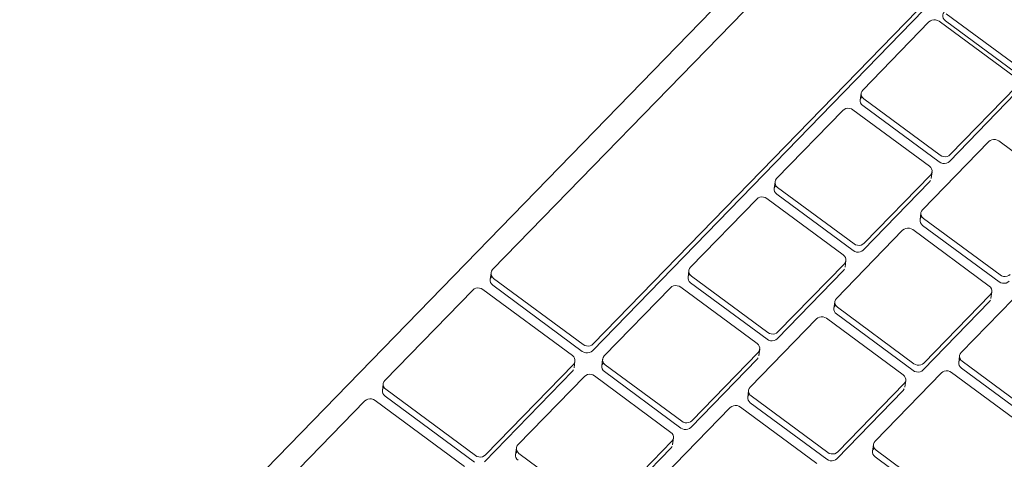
# Model space of a CAD drawing. Header units: centimetres. Extents: x 1151.07 to 1152.71, y 1902.53 to 1904.06.
# Tile 31 of 65: x 1152.03904 to 1152.05756, y 1903.26104 to 1903.26932. Entities that reach past the tile are written whole.
import ezdxf

# ---------------------------------------------------------------- set-up
doc = ezdxf.new("R2010")
doc.units = ezdxf.units.CM
doc.layers.add('Wyposażenie elektryczne', color=7, linetype='Continuous', lineweight=9)

msp = doc.modelspace()

# ---------------------------------------------------------------- linework, layer by layer
at = {"layer": 'Wyposażenie elektryczne'}
for p, q in [((1152.061953, 1903.279668), (1152.039038, 1903.256104)), ((1152.055595, 1903.272492), (1152.047935, 1903.264614)), ((1152.049828, 1903.263215), (1152.057488, 1903.271097)), ((1152.057472, 1903.270969), (1152.049812, 1903.263087)), ((1152.056467, 1903.269425), (1152.057906, 1903.268365)), ((1152.056143, 1903.269276), (1152.054896, 1903.267993)), ((1152.057771, 1903.268226), (1152.056332, 1903.269286)), ((1152.057889, 1903.268237), (1152.056451, 1903.269297)), ((1152.05485, 1903.267805), (1152.054867, 1903.267933)), ((1152.057774, 1903.267933), (1152.056527, 1903.26665)), ((1152.056544, 1903.266778), (1152.057791, 1903.268061)), ((1152.054916, 1903.267828), (1152.056354, 1903.266767)), ((1152.054524, 1903.267609), (1152.053276, 1903.266326)), ((1152.056152, 1903.266559), (1152.054713, 1903.26762)), ((1152.056338, 1903.266639), (1152.054899, 1903.2677)), ((1152.057268, 1903.267024), (1152.056021, 1903.26574)), ((1152.058897, 1903.265973), (1152.057458, 1903.267034)), ((1152.056201, 1903.266454), (1152.056184, 1903.266326)), ((1152.05323, 1903.266138), (1152.053247, 1903.266266)), ((1152.056155, 1903.266266), (1152.054907, 1903.264982)), ((1152.054924, 1903.26511), (1152.056171, 1903.266394)), ((1152.056173, 1903.266291), (1152.056155, 1903.266266)), ((1152.053295, 1903.266161), (1152.054734, 1903.265099)), ((1152.052903, 1903.265942), (1152.051655, 1903.264658)), ((1152.054532, 1903.264891), (1152.053093, 1903.265953)), ((1152.054718, 1903.264971), (1152.053279, 1903.266033)), ((1152.055975, 1903.265552), (1152.055992, 1903.26568)), ((1152.05604, 1903.265575), (1152.05748, 1903.264513)), ((1152.055648, 1903.265356), (1152.054401, 1903.264071)), ((1152.057278, 1903.264304), (1152.055838, 1903.265367)), ((1152.057464, 1903.264385), (1152.056024, 1903.265447)), ((1152.05458, 1903.264786), (1152.054564, 1903.264658)), ((1152.05161, 1903.26447), (1152.051626, 1903.264597)), ((1152.054535, 1903.264598), (1152.053287, 1903.263313)), ((1152.053303, 1903.263441), (1152.054551, 1903.264726)), ((1152.054553, 1903.264623), (1152.054535, 1903.264598)), ((1152.047889, 1903.264425), (1152.047905, 1903.264553)), ((1152.047954, 1903.264449), (1152.049638, 1903.263204)), ((1152.051675, 1903.264493), (1152.053113, 1903.26343)), ((1152.047562, 1903.26423), (1152.045907, 1903.262528)), ((1152.049436, 1903.262996), (1152.047751, 1903.26424)), ((1152.049622, 1903.263076), (1152.047938, 1903.264321)), ((1152.051282, 1903.264274), (1152.050034, 1903.262989)), ((1152.052911, 1903.263222), (1152.051472, 1903.264284)), ((1152.053097, 1903.263303), (1152.051658, 1903.264365)), ((1152.057996, 1903.26434), (1152.056749, 1903.263054)), ((1152.056049, 1903.262854), (1152.057297, 1903.26414)), ((1152.057299, 1903.264037), (1152.05728, 1903.264012)), ((1152.057326, 1903.264199), (1152.05731, 1903.264072)), ((1152.054355, 1903.263884), (1152.054371, 1903.264011)), ((1152.05442, 1903.263907), (1152.05586, 1903.262844)), ((1152.05728, 1903.264012), (1152.056033, 1903.262726)), ((1152.054028, 1903.263687), (1152.052779, 1903.262402)), ((1152.055657, 1903.262635), (1152.054217, 1903.263698)), ((1152.055843, 1903.262716), (1152.054404, 1903.263779)), ((1152.052959, 1903.263117), (1152.052943, 1903.262989)), ((1152.049988, 1903.262801), (1152.050004, 1903.262928)), ((1152.052914, 1903.262929), (1152.051665, 1903.261644)), ((1152.051681, 1903.261771), (1152.05293, 1903.263057)), ((1152.052932, 1903.262955), (1152.052914, 1903.262929)), ((1152.052943, 1903.263014), (1152.052943, 1903.262989)), ((1152.056703, 1903.262867), (1152.056719, 1903.262995)), ((1152.0478, 1903.261128), (1152.049455, 1903.262831)), ((1152.049484, 1903.262891), (1152.049468, 1903.262763)), ((1152.049469, 1903.262788), (1152.049468, 1903.262763)), ((1152.050053, 1903.262824), (1152.051491, 1903.261761)), ((1152.058192, 1903.261698), (1152.056752, 1903.262762)), ((1152.056768, 1903.26289), (1152.058209, 1903.261826)), ((1152.049439, 1903.262703), (1152.047784, 1903.261)), ((1152.04966, 1903.262605), (1152.048411, 1903.261319)), ((1152.049457, 1903.262728), (1152.049439, 1903.262703)), ((1152.051289, 1903.261552), (1152.04985, 1903.262615)), ((1152.051475, 1903.261633), (1152.050037, 1903.262696)), ((1152.056376, 1903.26267), (1152.055128, 1903.261384)), ((1152.058006, 1903.261617), (1152.056566, 1903.262681)), ((1152.045861, 1903.262339), (1152.045877, 1903.262467)), ((1152.054428, 1903.261184), (1152.055676, 1903.26247)), ((1152.055706, 1903.26253), (1152.055689, 1903.262402)), ((1152.047594, 1903.26099), (1152.04591, 1903.262235)), ((1152.045926, 1903.262363), (1152.04761, 1903.261117)), ((1152.052734, 1903.262214), (1152.05275, 1903.262342)), ((1152.052799, 1903.262237), (1152.054238, 1903.261174)), ((1152.05566, 1903.262342), (1152.054411, 1903.261056)), ((1152.055678, 1903.262368), (1152.05566, 1903.262342)), ((1152.045533, 1903.262144), (1152.044283, 1903.260858)), ((1152.047407, 1903.260908), (1152.045723, 1903.262154)), ((1152.052406, 1903.262018), (1152.051157, 1903.260732)), ((1152.054035, 1903.260965), (1152.052596, 1903.262028)), ((1152.054222, 1903.261046), (1152.052782, 1903.262109)), ((1152.051337, 1903.261447), (1152.051321, 1903.26132)), ((1152.048366, 1903.261131), (1152.048381, 1903.261259)), ((1152.051292, 1903.26126), (1152.050042, 1903.259973)), ((1152.050058, 1903.260101), (1152.051308, 1903.261387)), ((1152.05131, 1903.261285), (1152.051292, 1903.26126)), ((1152.051321, 1903.261344), (1152.051321, 1903.26132)), ((1152.055082, 1903.261197), (1152.055098, 1903.261324)), ((1152.04843, 1903.261154), (1152.049869, 1903.26009)), ((1152.056571, 1903.260028), (1152.055131, 1903.261092)), ((1152.055147, 1903.261219), (1152.056587, 1903.260155))]:
    msp.add_line(p, q, dxfattribs=at)
for points in [[(1152.056451, 1903.269297, 0), (1152.056427, 1903.26932, 0), (1152.05641, 1903.269347, 0), (1152.056402, 1903.269377, 0), (1152.056403, 1903.269407, 0), (1152.056413, 1903.269436, 0), (1152.056431, 1903.269461, 0)], [(1152.056332, 1903.269286, 0), (1152.056302, 1903.269303, 0), (1152.056269, 1903.269313, 0), (1152.056234, 1903.269315, 0), (1152.056199, 1903.269309, 0), (1152.056169, 1903.269296, 0), (1152.056143, 1903.269276, 0)], [(1152.054896, 1903.267993, 0), (1152.054878, 1903.267967, 0), (1152.054868, 1903.267939, 0), (1152.054867, 1903.267908, 0), (1152.054875, 1903.267878, 0), (1152.054891, 1903.267851, 0), (1152.054916, 1903.267828, 0)], [(1152.054899, 1903.2677, 0), (1152.054875, 1903.267723, 0), (1152.054858, 1903.26775, 0), (1152.05485, 1903.26778, 0), (1152.054851, 1903.267811, 0), (1152.054861, 1903.267839, 0), (1152.05488, 1903.267865, 0)], [(1152.054713, 1903.26762, 0), (1152.054683, 1903.267637, 0), (1152.054649, 1903.267647, 0), (1152.054614, 1903.267649, 0), (1152.05458, 1903.267643, 0), (1152.054549, 1903.267629, 0), (1152.054524, 1903.267609, 0)], [(1152.057458, 1903.267034, 0), (1152.057428, 1903.267051, 0), (1152.057394, 1903.267061, 0), (1152.057359, 1903.267063, 0), (1152.057325, 1903.267057, 0), (1152.057294, 1903.267044, 0), (1152.057268, 1903.267024, 0)], [(1152.056527, 1903.26665, 0), (1152.056502, 1903.26663, 0), (1152.056471, 1903.266616, 0), (1152.056437, 1903.26661, 0), (1152.056401, 1903.266612, 0), (1152.056368, 1903.266622, 0), (1152.056338, 1903.266639, 0)], [(1152.056354, 1903.266767, 0), (1152.056384, 1903.26675, 0), (1152.056418, 1903.26674, 0), (1152.056453, 1903.266738, 0), (1152.056487, 1903.266744, 0), (1152.056518, 1903.266758, 0), (1152.056544, 1903.266778, 0)], [(1152.056171, 1903.266394, 0), (1152.05619, 1903.266419, 0), (1152.0562, 1903.266448, 0), (1152.056201, 1903.266479, 0), (1152.056193, 1903.266508, 0), (1152.056176, 1903.266536, 0), (1152.056152, 1903.266559, 0)], [(1152.053276, 1903.266326, 0), (1152.053258, 1903.2663, 0), (1152.053248, 1903.266271, 0), (1152.053247, 1903.266241, 0), (1152.053255, 1903.266211, 0), (1152.053271, 1903.266184, 0), (1152.053295, 1903.266161, 0)], [(1152.053279, 1903.266033, 0), (1152.053255, 1903.266056, 0), (1152.053238, 1903.266083, 0), (1152.05323, 1903.266113, 0), (1152.053231, 1903.266143, 0), (1152.053241, 1903.266172, 0), (1152.05326, 1903.266198, 0)], [(1152.053093, 1903.265953, 0), (1152.053063, 1903.265969, 0), (1152.053029, 1903.265979, 0), (1152.052994, 1903.265981, 0), (1152.05296, 1903.265975, 0), (1152.052929, 1903.265962, 0), (1152.052903, 1903.265942, 0)], [(1152.056021, 1903.26574, 0), (1152.056003, 1903.265714, 0), (1152.055992, 1903.265686, 0), (1152.055991, 1903.265655, 0), (1152.056, 1903.265625, 0), (1152.056016, 1903.265598, 0), (1152.05604, 1903.265575, 0)], [(1152.056024, 1903.265447, 0), (1152.056, 1903.26547, 0), (1152.055983, 1903.265497, 0), (1152.055975, 1903.265527, 0), (1152.055976, 1903.265558, 0), (1152.055986, 1903.265587, 0), (1152.056005, 1903.265612, 0)], [(1152.055838, 1903.265367, 0), (1152.055808, 1903.265384, 0), (1152.055774, 1903.265393, 0), (1152.055739, 1903.265395, 0), (1152.055705, 1903.26539, 0), (1152.055674, 1903.265376, 0), (1152.055648, 1903.265356, 0)], [(1152.054907, 1903.264982, 0), (1152.054882, 1903.264962, 0), (1152.054851, 1903.264948, 0), (1152.054817, 1903.264942, 0), (1152.054781, 1903.264944, 0), (1152.054748, 1903.264954, 0), (1152.054718, 1903.264971, 0)], [(1152.054734, 1903.265099, 0), (1152.054764, 1903.265082, 0), (1152.054798, 1903.265072, 0), (1152.054833, 1903.26507, 0), (1152.054867, 1903.265076, 0), (1152.054898, 1903.26509, 0), (1152.054924, 1903.26511, 0)], [(1152.054551, 1903.264726, 0), (1152.054569, 1903.264751, 0), (1152.054579, 1903.26478, 0), (1152.05458, 1903.26481, 0), (1152.054572, 1903.26484, 0), (1152.054556, 1903.264868, 0), (1152.054532, 1903.264891, 0)], [(1152.047935, 1903.264614, 0), (1152.047916, 1903.264588, 0), (1152.047906, 1903.264559, 0), (1152.047905, 1903.264529, 0), (1152.047913, 1903.264499, 0), (1152.04793, 1903.264472, 0), (1152.047954, 1903.264449, 0)], [(1152.051655, 1903.264658, 0), (1152.051637, 1903.264632, 0), (1152.051627, 1903.264603, 0), (1152.051626, 1903.264573, 0), (1152.051634, 1903.264543, 0), (1152.05165, 1903.264516, 0), (1152.051675, 1903.264493, 0)], [(1152.047938, 1903.264321, 0), (1152.047914, 1903.264344, 0), (1152.047897, 1903.264371, 0), (1152.047889, 1903.264401, 0), (1152.04789, 1903.264432, 0), (1152.047901, 1903.26446, 0), (1152.047919, 1903.264486, 0)], [(1152.051658, 1903.264365, 0), (1152.051634, 1903.264388, 0), (1152.051618, 1903.264415, 0), (1152.05161, 1903.264445, 0), (1152.051611, 1903.264476, 0), (1152.051621, 1903.264504, 0), (1152.051639, 1903.26453, 0)], [(1152.05748, 1903.264513, 0), (1152.05751, 1903.264496, 0), (1152.057544, 1903.264486, 0), (1152.057579, 1903.264484, 0), (1152.057613, 1903.26449, 0), (1152.057644, 1903.264503, 0), (1152.05767, 1903.264523, 0)], [(1152.047751, 1903.26424, 0), (1152.047721, 1903.264257, 0), (1152.047688, 1903.264267, 0), (1152.047653, 1903.264269, 0), (1152.047618, 1903.264263, 0), (1152.047587, 1903.26425, 0), (1152.047562, 1903.26423, 0)], [(1152.051472, 1903.264284, 0), (1152.051442, 1903.264301, 0), (1152.051408, 1903.264311, 0), (1152.051373, 1903.264313, 0), (1152.051339, 1903.264307, 0), (1152.051308, 1903.264294, 0), (1152.051282, 1903.264274, 0)], [(1152.057297, 1903.26414, 0), (1152.057315, 1903.264165, 0), (1152.057326, 1903.264194, 0), (1152.057327, 1903.264224, 0), (1152.057318, 1903.264254, 0), (1152.057302, 1903.264281, 0), (1152.057278, 1903.264304, 0)], [(1152.057653, 1903.264396, 0), (1152.057628, 1903.264376, 0), (1152.057597, 1903.264362, 0), (1152.057562, 1903.264356, 0), (1152.057527, 1903.264358, 0), (1152.057493, 1903.264368, 0), (1152.057464, 1903.264385, 0)], [(1152.054401, 1903.264071, 0), (1152.054382, 1903.264046, 0), (1152.054372, 1903.264017, 0), (1152.054371, 1903.263987, 0), (1152.054379, 1903.263957, 0), (1152.054396, 1903.26393, 0), (1152.05442, 1903.263907, 0)], [(1152.054404, 1903.263779, 0), (1152.054379, 1903.263802, 0), (1152.054363, 1903.263829, 0), (1152.054355, 1903.263859, 0), (1152.054356, 1903.263889, 0), (1152.054366, 1903.263918, 0), (1152.054384, 1903.263943, 0)], [(1152.054217, 1903.263698, 0), (1152.054187, 1903.263715, 0), (1152.054154, 1903.263725, 0), (1152.054118, 1903.263727, 0), (1152.054084, 1903.263721, 0), (1152.054053, 1903.263708, 0), (1152.054028, 1903.263687, 0)], [(1152.053287, 1903.263313, 0), (1152.053261, 1903.263293, 0), (1152.05323, 1903.26328, 0), (1152.053196, 1903.263274, 0), (1152.053161, 1903.263276, 0), (1152.053127, 1903.263286, 0), (1152.053097, 1903.263303, 0)], [(1152.053113, 1903.26343, 0), (1152.053143, 1903.263413, 0), (1152.053177, 1903.263404, 0), (1152.053212, 1903.263402, 0), (1152.053246, 1903.263407, 0), (1152.053277, 1903.263421, 0), (1152.053303, 1903.263441, 0)], [(1152.049638, 1903.263204, 0), (1152.049668, 1903.263187, 0), (1152.049702, 1903.263177, 0), (1152.049737, 1903.263175, 0), (1152.049771, 1903.263181, 0), (1152.049802, 1903.263195, 0), (1152.049828, 1903.263215, 0)], [(1152.05293, 1903.263057, 0), (1152.052948, 1903.263082, 0), (1152.052958, 1903.263111, 0), (1152.052959, 1903.263142, 0), (1152.052951, 1903.263171, 0), (1152.052935, 1903.263199, 0), (1152.052911, 1903.263222, 0)], [(1152.049455, 1903.262831, 0), (1152.049473, 1903.262856, 0), (1152.049483, 1903.262885, 0), (1152.049484, 1903.262915, 0), (1152.049476, 1903.262945, 0), (1152.04946, 1903.262973, 0), (1152.049436, 1903.262996, 0)], [(1152.049812, 1903.263087, 0), (1152.049786, 1903.263067, 0), (1152.049755, 1903.263053, 0), (1152.049721, 1903.263048, 0), (1152.049686, 1903.26305, 0), (1152.049652, 1903.263059, 0), (1152.049622, 1903.263076, 0)], [(1152.050034, 1903.262989, 0), (1152.050015, 1903.262963, 0), (1152.050005, 1903.262935, 0), (1152.050004, 1903.262904, 0), (1152.050012, 1903.262874, 0), (1152.050029, 1903.262847, 0), (1152.050053, 1903.262824, 0)], [(1152.056752, 1903.262762, 0), (1152.056727, 1903.262785, 0), (1152.056711, 1903.262812, 0), (1152.056703, 1903.262842, 0), (1152.056704, 1903.262872, 0), (1152.056714, 1903.262901, 0), (1152.056732, 1903.262927, 0)], [(1152.056749, 1903.263054, 0), (1152.05673, 1903.263029, 0), (1152.05672, 1903.263, 0), (1152.056719, 1903.26297, 0), (1152.056727, 1903.26294, 0), (1152.056744, 1903.262913, 0), (1152.056768, 1903.26289, 0)], [(1152.050037, 1903.262696, 0), (1152.050013, 1903.262719, 0), (1152.049996, 1903.262747, 0), (1152.049988, 1903.262776, 0), (1152.049989, 1903.262807, 0), (1152.049999, 1903.262836, 0), (1152.050018, 1903.262861, 0)], [(1152.05586, 1903.262844, 0), (1152.055889, 1903.262827, 0), (1152.055923, 1903.262817, 0), (1152.055958, 1903.262815, 0), (1152.055993, 1903.262821, 0), (1152.056024, 1903.262834, 0), (1152.056049, 1903.262854, 0)], [(1152.04985, 1903.262615, 0), (1152.04982, 1903.262632, 0), (1152.049786, 1903.262642, 0), (1152.049751, 1903.262644, 0), (1152.049717, 1903.262638, 0), (1152.049686, 1903.262625, 0), (1152.04966, 1903.262605, 0)], [(1152.055676, 1903.26247, 0), (1152.055695, 1903.262496, 0), (1152.055705, 1903.262524, 0), (1152.055706, 1903.262555, 0), (1152.055698, 1903.262585, 0), (1152.055681, 1903.262612, 0), (1152.055657, 1903.262635, 0)], [(1152.056033, 1903.262726, 0), (1152.056007, 1903.262706, 0), (1152.055976, 1903.262693, 0), (1152.055942, 1903.262687, 0), (1152.055907, 1903.262689, 0), (1152.055873, 1903.262699, 0), (1152.055843, 1903.262716, 0)], [(1152.056566, 1903.262681, 0), (1152.056536, 1903.262698, 0), (1152.056502, 1903.262708, 0), (1152.056467, 1903.26271, 0), (1152.056432, 1903.262704, 0), (1152.056401, 1903.26269, 0), (1152.056376, 1903.26267, 0)], [(1152.04591, 1903.262235, 0), (1152.045886, 1903.262258, 0), (1152.045869, 1903.262285, 0), (1152.045861, 1903.262315, 0), (1152.045862, 1903.262346, 0), (1152.045872, 1903.262375, 0), (1152.045891, 1903.2624, 0)], [(1152.045907, 1903.262528, 0), (1152.045888, 1903.262502, 0), (1152.045878, 1903.262474, 0), (1152.045877, 1903.262443, 0), (1152.045885, 1903.262413, 0), (1152.045902, 1903.262386, 0), (1152.045926, 1903.262363, 0)], [(1152.052779, 1903.262402, 0), (1152.052761, 1903.262377, 0), (1152.052751, 1903.262348, 0), (1152.05275, 1903.262317, 0), (1152.052758, 1903.262288, 0), (1152.052774, 1903.26226, 0), (1152.052799, 1903.262237, 0)], [(1152.052782, 1903.262109, 0), (1152.052758, 1903.262132, 0), (1152.052742, 1903.26216, 0), (1152.052733, 1903.26219, 0), (1152.052734, 1903.26222, 0), (1152.052745, 1903.262249, 0), (1152.052763, 1903.262274, 0)], [(1152.045723, 1903.262154, 0), (1152.045693, 1903.262171, 0), (1152.045659, 1903.262181, 0), (1152.045624, 1903.262183, 0), (1152.04559, 1903.262177, 0), (1152.045559, 1903.262164, 0), (1152.045533, 1903.262144, 0)], [(1152.052596, 1903.262028, 0), (1152.052566, 1903.262045, 0), (1152.052532, 1903.262055, 0), (1152.052497, 1903.262057, 0), (1152.052463, 1903.262051, 0), (1152.052432, 1903.262038, 0), (1152.052406, 1903.262018, 0)], [(1152.051665, 1903.261644, 0), (1152.051639, 1903.261624, 0), (1152.051608, 1903.26161, 0), (1152.051574, 1903.261604, 0), (1152.051539, 1903.261606, 0), (1152.051505, 1903.261616, 0), (1152.051475, 1903.261633, 0)], [(1152.051491, 1903.261761, 0), (1152.051521, 1903.261744, 0), (1152.051555, 1903.261734, 0), (1152.05159, 1903.261732, 0), (1152.051624, 1903.261738, 0), (1152.051655, 1903.261751, 0), (1152.051681, 1903.261771, 0)], [(1152.051308, 1903.261387, 0), (1152.051326, 1903.261413, 0), (1152.051337, 1903.261441, 0), (1152.051338, 1903.261472, 0), (1152.051329, 1903.261502, 0), (1152.051313, 1903.261529, 0), (1152.051289, 1903.261552, 0)], [(1152.048411, 1903.261319, 0), (1152.048392, 1903.261294, 0), (1152.048382, 1903.261265, 0), (1152.048381, 1903.261234, 0), (1152.048389, 1903.261205, 0), (1152.048406, 1903.261177, 0), (1152.04843, 1903.261154, 0)], [(1152.055128, 1903.261384, 0), (1152.055109, 1903.261359, 0), (1152.055099, 1903.26133, 0), (1152.055098, 1903.2613, 0), (1152.055106, 1903.26127, 0), (1152.055123, 1903.261242, 0), (1152.055147, 1903.261219, 0)], [(1152.04761, 1903.261117, 0), (1152.04764, 1903.2611, 0), (1152.047674, 1903.26109, 0), (1152.047709, 1903.261088, 0), (1152.047743, 1903.261094, 0), (1152.047774, 1903.261108, 0), (1152.0478, 1903.261128, 0)], [(1152.048414, 1903.261027, 0), (1152.04839, 1903.261049, 0), (1152.048374, 1903.261077, 0), (1152.048365, 1903.261107, 0), (1152.048367, 1903.261137, 0), (1152.048377, 1903.261166, 0), (1152.048395, 1903.261191, 0)], [(1152.054238, 1903.261174, 0), (1152.054268, 1903.261157, 0), (1152.054302, 1903.261147, 0), (1152.054337, 1903.261145, 0), (1152.054371, 1903.261151, 0), (1152.054402, 1903.261164, 0), (1152.054428, 1903.261184, 0)], [(1152.055131, 1903.261092, 0), (1152.055106, 1903.261115, 0), (1152.05509, 1903.261142, 0), (1152.055082, 1903.261172, 0), (1152.055083, 1903.261202, 0), (1152.055093, 1903.261231, 0), (1152.055111, 1903.261257, 0)], [(1152.054411, 1903.261056, 0), (1152.054386, 1903.261036, 0), (1152.054355, 1903.261023, 0), (1152.054321, 1903.261017, 0), (1152.054285, 1903.261019, 0), (1152.054252, 1903.261029, 0), (1152.054222, 1903.261046, 0)]]:
    msp.add_polyline3d(points, dxfattribs=at)

doc.saveas('drawing.dxf')
